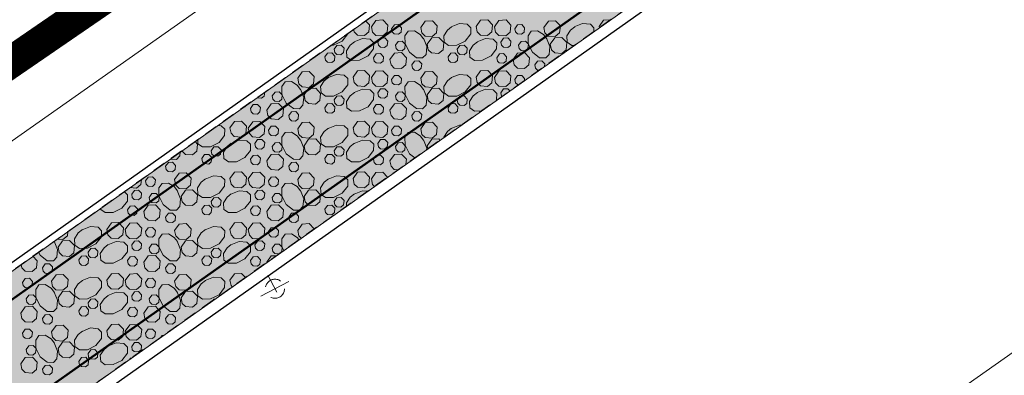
# Model space of a CAD drawing. Header units: metres. Extents: x 148425 to 149111, y 486065 to 486671.
# Tile 55 of 81: x 148724 to 148771, y 486463 to 486480. Entities that reach past the tile are written whole.
import ezdxf

# ---------------------------------------------------------------- set-up
doc = ezdxf.new("R2010")
doc.units = ezdxf.units.M
doc.header["$MEASUREMENT"] = 0
doc.linetypes.add('1-3 (0.10)', pattern=[4, 1, -3])
doc.linetypes.add('DGN Style 2', pattern=[1, 0.6, -0.4])
for name, color, linetype, lineweight in [('BWR-nieuw-belijning-1-3 streep dik 100', 51, '1-3 (0.10)', 0), ('BWR-verw-drain ø 80', 60, 'drainagew', 30), ('BWR-verw-situatie', 214, 'DGN Style 2', 13), ('TOP-L-topo objecten vlak', 7, 'Continuous', 0), ('WVB-alg-onderhoek', 7, 'Continuous', 30), ('WVB-alg-werkgrens', 6, 'Continuous', 53), ('WVB-pen-dik 013', 1, 'Continuous', 0), ('WVB-raster-20%', 254, 'Continuous', 30)]:
    doc.layers.add(name, color=color, linetype=linetype, lineweight=lineweight)
doc.styles.add('Style-WORKING', font='WORKING.shx')
doc.linetypes.add('drainagew', pattern='A,2.1,["V",Style-WORKING,S=0.700002,R=0,X=-0.228,Y=-0.367],2.9,-0.32,0.02,-0.32,0.4,-0.32,0.05,-0.32', length=6.75)

# ---------------------------------------------------------------- blocks, each defined once
blk = doc.blocks.new('VMAST')
at = {"layer": 'BWR-verw-situatie'}
for p, q in [((0, 0), (0, 0.497)), ((-0.484, 0), (0.466, 0.001)), ((0, 0), (0, -0.503))]:
    blk.add_line(p, q, dxfattribs=at)
blk.add_circle((0, 0), 0.3, dxfattribs=at)

msp = doc.modelspace()

# ---------------------------------------------------------------- hatches: boundary and pattern name
at = {"layer": 'WVB-raster-20%', "linetype": 'Continuous', "lineweight": 0, "extrusion": (0, 0, -1)}
msp.add_hatch(color=256, dxfattribs=at).paths.add_polyline_path([(-148723.258, 486459.625), (-148646.865, 486405.505), (-148624.391, 486389.62), (-148595.939, 486369.446), (-148586.714, 486362.906), (-148578.585, 486357.139), (-148574.733, 486362.601), (-148582.888, 486368.373), (-148585.308, 486370.084), (-148594.025, 486376.245), (-148619.855, 486394.503), (-148643.007, 486410.889), (-148714.113, 486461.228), (-148776.146, 486505.143), (-148779.979, 486499.688)], flags=0)

# ---------------------------------------------------------------- linework, layer by layer
at = {"layer": 'BWR-nieuw-belijning-1-3 streep dik 100', "color": 7, "const_width": 0.1, "flags": 128}
for points in [[(148785.01, 486510.066), (148583.53, 486367.456)], [(148779.339, 486500.595), (148722.617, 486460.531), (148646.224, 486406.411), (148623.75, 486390.526), (148595.297, 486370.351)]]:
    msp.add_lwpolyline(points, dxfattribs=at)
at = {"layer": 'BWR-verw-drain ø 80', "ltscale": 2.5, "flags": 128}
msp.add_lwpolyline([(148881.706, 486571.055), (148858.77, 486554.809), (148806.123, 486517.537), (148596.266, 486369.117)], dxfattribs=at)
at = {"layer": 'BWR-verw-drain ø 80', "linetype": 'drainagew', "ltscale": 2.5, "flags": 128}
msp.add_lwpolyline([(148591.935, 486375.24), (148606.478, 486385.525), (148659.79, 486423.23), (148687.475, 486442.81), (148740.134, 486480.053), (148771.197, 486502.022), (148807.002, 486527.345), (148824.546, 486539.759), (148843.43, 486553.135)], dxfattribs=at)
at = {"layer": 'BWR-verw-situatie', "flags": 128}
for points in [[(148776.146, 486505.143), (148714.113, 486461.228), (148663.164, 486425.159)], [(148595.939, 486369.446), (148624.391, 486389.62), (148646.865, 486405.505), (148723.258, 486459.625), (148779.979, 486499.688)]]:
    msp.add_lwpolyline(points, dxfattribs=at)
at = {"layer": 'TOP-L-topo objecten vlak', "color": 7, "linetype": 'Continuous', "lineweight": 0, "flags": 128}
for points in [[(148895.303, 486551.797), (148691.715, 486408.452), (148606.833, 486347.079), (148572.297, 486322.53), (148559.398, 486312.752), (148556.486, 486314.416), (148554.142, 486315.531)], [(148561.572, 486359.011), (148606.959, 486391.275), (148607.131, 486391.41), (148607.29, 486391.56), (148607.434, 486391.725), (148607.561, 486391.903), (148607.671, 486392.092), (148607.763, 486392.29), (148608.4, 486393.852), (148611.373, 486401.149), (148636.681, 486419.076), (148642.66, 486423.588), (148663.562, 486431.459), (148707.941, 486463.068), (148772.716, 486508.666), (148817.273, 486540.292)]]:
    msp.add_lwpolyline(points, dxfattribs=at)
at = {"layer": 'WVB-alg-onderhoek', "lineweight": 40, "ltscale": 500}
msp.add_3dface([(148601.941, 486074.385), (149104.348, 486429.086), (148938.821, 486663.542), (148436.414, 486308.842)], dxfattribs=at)
at = {"layer": 'WVB-alg-werkgrens', "linetype": 'Continuous', "ltscale": 2.5, "const_width": 1.5, "flags": 128}
msp.add_lwpolyline([(148933.417, 486497.811), (148874.414, 486581.384), (148538.89, 486351.023), (148526.845, 486327.911), (148530.985, 486325.229), (148531.106, 486326.817), (148532.707, 486327.686), (148532.626, 486326.155), (148530.985, 486325.229), (148539.247, 486319.878), (148535.438, 486309.432), (148532.522, 486299.181), (148531.73, 486286.904), (148532.07, 486275.415), (148533.054, 486268.785), (148534.125, 486264.381), (148536.125, 486258.311), (148550.85, 486226.663)], close=True, dxfattribs=at)
at = {"layer": 'WVB-pen-dik 013'}
for p, q in [((148751.769, 486479.763), (148751.759, 486479.815)), ((148743.679, 486474.048), (148743.651, 486474.19)), ((148726.058, 486469.685), (148726.074, 486469.665)), ((148736.091, 486468.689), (148736.091, 486468.69))]:
    msp.add_line(p, q, dxfattribs=at)
at = {"layer": 'WVB-pen-dik 013', "flags": 128}
for points in [[(148740.748, 486480.084), (148740.931, 486479.89), (148740.899, 486479.553), (148740.691, 486479.38), (148740.359, 486479.405), (148740.204, 486479.558), (148740.18, 486479.681)], [(148741.016, 486479.803), (148741.229, 486480.1), (148741.564, 486480.12), (148741.796, 486479.878), (148741.761, 486479.54), (148741.554, 486479.368), (148741.224, 486479.39), (148741.069, 486479.543), (148741.016, 486479.803)], [(148741.974, 486479.708), (148742.101, 486479.888), (148742.301, 486479.9), (148742.441, 486479.755), (148742.419, 486479.55), (148742.296, 486479.445), (148742.096, 486479.463), (148742.004, 486479.553), (148741.974, 486479.708)], [(148743.346, 486479.768), (148743.559, 486480.065), (148743.894, 486480.085), (148744.126, 486479.843), (148744.091, 486479.505), (148743.884, 486479.333), (148743.554, 486479.355), (148743.399, 486479.508), (148743.346, 486479.768)], [(148744.784, 486479.79), (148745.176, 486479.948), (148745.539, 486479.915), (148745.709, 486479.75), (148745.704, 486479.458), (148745.441, 486479.125), (148745.039, 486478.925), (148744.661, 486478.918), (148744.446, 486479.07), (148744.429, 486479.373), (148744.601, 486479.643), (148744.801, 486479.8)], [(148745.956, 486479.815), (148746.166, 486480.115), (148746.504, 486480.133), (148746.734, 486479.89), (148746.701, 486479.553), (148746.494, 486479.38), (148746.161, 486479.405), (148746.006, 486479.558), (148745.956, 486479.815)], [(148746.819, 486479.803), (148747.031, 486480.1), (148747.366, 486480.12), (148747.599, 486479.878), (148747.564, 486479.54), (148747.356, 486479.368), (148747.026, 486479.39), (148746.871, 486479.543), (148746.819, 486479.803)], [(148747.776, 486479.708), (148747.904, 486479.888), (148748.104, 486479.9), (148748.244, 486479.755), (148748.221, 486479.55), (148748.099, 486479.445), (148747.899, 486479.463), (148747.806, 486479.553), (148747.776, 486479.708)], [(148749.149, 486479.768), (148749.361, 486480.065), (148749.696, 486480.085), (148749.929, 486479.843), (148749.894, 486479.505), (148749.686, 486479.333), (148749.356, 486479.355), (148749.201, 486479.508), (148749.149, 486479.768)], [(148750.576, 486478.92), (148750.464, 486478.918), (148750.249, 486479.07), (148750.231, 486479.373), (148750.404, 486479.643), (148750.604, 486479.8)], [(148750.586, 486479.79), (148750.979, 486479.948), (148751.341, 486479.915), (148751.511, 486479.75), (148751.508, 486479.579)], [(148751.759, 486479.815), (148751.969, 486480.115), (148752.292, 486480.132)], [(148739.902, 486479.485), (148739.901, 486479.458), (148739.639, 486479.125), (148739.236, 486478.925), (148739.108, 486478.923)], [(148743.471, 486479.253), (148743.629, 486478.86), (148743.594, 486478.498), (148743.434, 486478.328), (148743.141, 486478.333), (148742.809, 486478.595), (148742.606, 486478.998), (148742.601, 486479.375), (148742.754, 486479.59), (148743.054, 486479.608), (148743.324, 486479.435), (148743.481, 486479.235)], [(148743.651, 486478.975), (148743.861, 486479.275), (148744.196, 486479.293), (148744.429, 486479.05), (148744.396, 486478.713), (148744.189, 486478.54), (148743.856, 486478.565), (148743.701, 486478.718), (148743.651, 486478.975)], [(148749.274, 486479.253), (148749.431, 486478.86), (148749.396, 486478.498), (148749.236, 486478.328), (148748.944, 486478.333), (148748.611, 486478.595), (148748.409, 486478.998), (148748.404, 486479.375), (148748.556, 486479.59), (148748.856, 486479.608), (148749.126, 486479.435), (148749.284, 486479.235)], [(148749.454, 486478.975), (148749.664, 486479.275), (148749.999, 486479.293), (148750.231, 486479.05), (148750.199, 486478.713), (148749.991, 486478.54), (148749.659, 486478.565), (148749.504, 486478.718), (148749.454, 486478.975)], [(148739.264, 486478.738), (148739.391, 486478.915), (148739.591, 486478.928), (148739.731, 486478.783), (148739.709, 486478.578), (148739.584, 486478.475), (148739.386, 486478.49), (148739.294, 486478.58), (148739.264, 486478.738)], [(148740.199, 486479.085), (148740.594, 486479.243), (148740.954, 486479.21), (148741.126, 486479.045), (148741.119, 486478.755), (148740.859, 486478.42), (148740.456, 486478.22), (148740.076, 486478.215), (148739.861, 486478.365), (148739.844, 486478.67), (148740.019, 486478.938), (148740.216, 486479.095)], [(148741.324, 486479.078), (148741.449, 486479.26), (148741.651, 486479.27), (148741.791, 486479.125), (148741.769, 486478.92), (148741.644, 486478.818), (148741.446, 486478.833), (148741.351, 486478.923), (148741.324, 486479.078)], [(148742.149, 486478.93), (148742.276, 486479.11), (148742.476, 486479.12), (148742.616, 486478.975), (148742.596, 486478.773), (148742.471, 486478.668), (148742.274, 486478.683), (148742.179, 486478.773), (148742.149, 486478.93)], [(148745.066, 486478.738), (148745.194, 486478.915), (148745.394, 486478.928), (148745.534, 486478.783), (148745.511, 486478.578), (148745.386, 486478.475), (148745.189, 486478.49), (148745.096, 486478.58), (148745.066, 486478.738)], [(148746.001, 486479.085), (148746.396, 486479.243), (148746.756, 486479.21), (148746.929, 486479.045), (148746.921, 486478.755), (148746.661, 486478.42), (148746.259, 486478.22), (148745.879, 486478.215), (148745.664, 486478.365), (148745.646, 486478.67), (148745.821, 486478.938), (148746.019, 486479.095)], [(148747.126, 486479.078), (148747.251, 486479.26), (148747.454, 486479.27), (148747.594, 486479.125), (148747.571, 486478.92), (148747.446, 486478.818), (148747.249, 486478.833), (148747.154, 486478.923), (148747.126, 486479.078)], [(148747.951, 486478.93), (148748.079, 486479.11), (148748.279, 486479.12), (148748.419, 486478.975), (148748.399, 486478.773), (148748.274, 486478.668), (148748.076, 486478.683), (148747.981, 486478.773), (148747.951, 486478.93)], [(148738.829, 486478.373), (148738.956, 486478.553), (148739.156, 486478.565), (148739.294, 486478.418), (148739.274, 486478.215), (148739.151, 486478.11), (148738.951, 486478.128), (148738.859, 486478.218), (148738.829, 486478.373)], [(148741.124, 486478.338), (148741.251, 486478.518), (148741.451, 486478.53), (148741.591, 486478.385), (148741.569, 486478.18), (148741.446, 486478.075), (148741.246, 486478.093), (148741.154, 486478.183), (148741.124, 486478.338)], [(148741.894, 486478.26), (148742.104, 486478.56), (148742.441, 486478.578), (148742.671, 486478.335), (148742.639, 486477.998), (148742.431, 486477.825), (148742.099, 486477.85), (148741.944, 486478.003), (148741.894, 486478.26)], [(148744.631, 486478.373), (148744.759, 486478.553), (148744.959, 486478.565), (148745.096, 486478.418), (148745.076, 486478.215), (148744.954, 486478.11), (148744.754, 486478.128), (148744.661, 486478.218), (148744.631, 486478.373)], [(148746.926, 486478.338), (148747.054, 486478.518), (148747.254, 486478.53), (148747.394, 486478.385), (148747.371, 486478.18), (148747.249, 486478.075), (148747.049, 486478.093), (148746.956, 486478.183), (148746.926, 486478.338)], [(148747.696, 486478.26), (148747.906, 486478.56), (148748.244, 486478.578), (148748.474, 486478.335), (148748.441, 486477.998), (148748.234, 486477.825), (148747.901, 486477.85), (148747.746, 486478.003), (148747.696, 486478.26)], [(148742.924, 486478.003), (148743.051, 486478.183), (148743.251, 486478.193), (148743.391, 486478.048), (148743.371, 486477.845), (148743.246, 486477.74), (148743.049, 486477.755), (148742.954, 486477.845), (148742.924, 486478.003)], [(148748.726, 486478.003), (148748.854, 486478.183), (148749.054, 486478.193), (148749.194, 486478.048), (148749.183, 486477.936)], [(148748.919, 486477.75), (148748.851, 486477.755), (148748.756, 486477.845), (148748.726, 486478.003)], [(148737.477, 486477.768), (148737.444, 486477.74), (148737.438, 486477.741)], [(148737.544, 486477.375), (148737.756, 486477.673), (148738.091, 486477.693), (148738.324, 486477.45), (148738.289, 486477.113), (148738.081, 486476.94), (148737.751, 486476.963), (148737.596, 486477.115), (148737.544, 486477.375)], [(148738.981, 486477.398), (148739.374, 486477.555), (148739.736, 486477.523), (148739.906, 486477.358), (148739.901, 486477.065), (148739.639, 486476.733), (148739.236, 486476.533), (148738.859, 486476.525), (148738.644, 486476.678), (148738.626, 486476.98), (148738.799, 486477.25), (148738.999, 486477.408)], [(148740.154, 486477.423), (148740.364, 486477.723), (148740.701, 486477.74), (148740.931, 486477.498), (148740.899, 486477.16), (148740.691, 486476.988), (148740.359, 486477.013), (148740.204, 486477.165), (148740.154, 486477.423)], [(148741.016, 486477.41), (148741.229, 486477.708), (148741.564, 486477.728), (148741.796, 486477.485), (148741.761, 486477.148), (148741.554, 486476.975), (148741.224, 486476.998), (148741.069, 486477.15), (148741.016, 486477.41)], [(148741.974, 486477.315), (148742.101, 486477.495), (148742.301, 486477.508), (148742.441, 486477.363), (148742.419, 486477.158), (148742.296, 486477.053), (148742.096, 486477.07), (148742.004, 486477.16), (148741.974, 486477.315)], [(148743.346, 486477.375), (148743.559, 486477.673), (148743.894, 486477.693), (148744.126, 486477.45), (148744.091, 486477.113), (148743.884, 486476.94), (148743.554, 486476.963), (148743.399, 486477.115), (148743.346, 486477.375)], [(148744.784, 486477.398), (148745.176, 486477.555), (148745.539, 486477.523), (148745.709, 486477.358), (148745.704, 486477.065), (148745.441, 486476.733), (148745.039, 486476.533), (148744.661, 486476.525), (148744.446, 486476.678), (148744.429, 486476.98), (148744.601, 486477.25), (148744.801, 486477.408)], [(148745.956, 486477.423), (148746.166, 486477.723), (148746.504, 486477.74), (148746.734, 486477.498), (148746.701, 486477.16), (148746.494, 486476.988), (148746.161, 486477.013), (148746.006, 486477.165), (148745.956, 486477.423)], [(148746.819, 486477.41), (148747.031, 486477.708), (148747.366, 486477.728), (148747.599, 486477.485), (148747.564, 486477.148), (148747.356, 486476.975), (148747.026, 486476.998), (148746.871, 486477.15), (148746.819, 486477.41)], [(148747.776, 486477.315), (148747.904, 486477.495), (148748.104, 486477.508), (148748.244, 486477.363), (148748.233, 486477.265)], [(148736.616, 486477.159), (148736.616, 486477.158), (148736.494, 486477.053), (148736.469, 486477.055)], [(148737.669, 486476.86), (148737.826, 486476.468), (148737.791, 486476.105), (148737.631, 486475.935), (148737.339, 486475.94), (148737.006, 486476.203), (148736.804, 486476.605), (148736.799, 486476.983), (148736.951, 486477.198), (148737.251, 486477.215), (148737.521, 486477.043), (148737.679, 486476.843)], [(148743.471, 486476.86), (148743.629, 486476.468), (148743.594, 486476.105), (148743.434, 486475.935), (148743.141, 486475.94), (148742.809, 486476.203), (148742.606, 486476.605), (148742.601, 486476.983), (148742.754, 486477.198), (148743.054, 486477.215), (148743.324, 486477.043), (148743.481, 486476.843)], [(148747.95, 486477.066), (148747.899, 486477.07), (148747.806, 486477.16), (148747.776, 486477.315)], [(148735.987, 486476.713), (148735.966, 486476.528), (148735.841, 486476.425), (148735.644, 486476.44), (148735.626, 486476.457)], [(148736.346, 486476.538), (148736.474, 486476.718), (148736.674, 486476.728), (148736.814, 486476.583), (148736.794, 486476.38), (148736.669, 486476.275), (148736.471, 486476.29), (148736.376, 486476.38), (148736.346, 486476.538)], [(148737.849, 486476.583), (148738.059, 486476.883), (148738.394, 486476.9), (148738.626, 486476.658), (148738.594, 486476.32), (148738.386, 486476.148), (148738.054, 486476.173), (148737.899, 486476.325), (148737.849, 486476.583)], [(148739.264, 486476.345), (148739.391, 486476.523), (148739.591, 486476.535), (148739.731, 486476.39), (148739.709, 486476.185), (148739.584, 486476.083), (148739.386, 486476.098), (148739.294, 486476.188), (148739.264, 486476.345)], [(148740.199, 486476.693), (148740.594, 486476.85), (148740.954, 486476.818), (148741.126, 486476.653), (148741.119, 486476.363), (148740.859, 486476.028), (148740.456, 486475.828), (148740.076, 486475.823), (148739.861, 486475.973), (148739.844, 486476.278), (148740.019, 486476.545), (148740.216, 486476.703)], [(148741.324, 486476.685), (148741.449, 486476.868), (148741.651, 486476.878), (148741.791, 486476.733), (148741.769, 486476.528), (148741.644, 486476.425), (148741.446, 486476.44), (148741.351, 486476.53), (148741.324, 486476.685)], [(148742.149, 486476.538), (148742.276, 486476.718), (148742.476, 486476.728), (148742.616, 486476.583), (148742.596, 486476.38), (148742.471, 486476.275), (148742.274, 486476.29), (148742.179, 486476.38), (148742.149, 486476.538)], [(148743.651, 486476.583), (148743.861, 486476.883), (148744.196, 486476.9), (148744.429, 486476.658), (148744.396, 486476.32), (148744.189, 486476.148), (148743.856, 486476.173), (148743.701, 486476.325), (148743.651, 486476.583)], [(148745.066, 486476.345), (148745.194, 486476.523), (148745.394, 486476.535), (148745.534, 486476.39), (148745.511, 486476.185), (148745.386, 486476.083), (148745.189, 486476.098), (148745.096, 486476.188), (148745.066, 486476.345)], [(148746.196, 486475.827), (148745.879, 486475.823), (148745.664, 486475.973), (148745.646, 486476.278), (148745.821, 486476.545), (148746.019, 486476.703)], [(148746.001, 486476.693), (148746.396, 486476.85), (148746.756, 486476.818), (148746.929, 486476.653), (148746.921, 486476.363), (148746.88, 486476.31)], [(148747.126, 486476.685), (148747.251, 486476.868), (148747.454, 486476.878), (148747.547, 486476.781)], [(148747.17, 486476.515), (148747.154, 486476.53), (148747.126, 486476.685)], [(148735.102, 486476.087), (148735.056, 486476.028), (148734.93, 486475.965)], [(148735.321, 486475.945), (148735.449, 486476.125), (148735.649, 486476.138), (148735.789, 486475.993), (148735.766, 486475.788), (148735.644, 486475.683), (148735.444, 486475.7), (148735.351, 486475.79), (148735.321, 486475.945)], [(148736.091, 486475.868), (148736.301, 486476.168), (148736.639, 486476.185), (148736.869, 486475.943), (148736.836, 486475.605), (148736.629, 486475.433), (148736.296, 486475.458), (148736.141, 486475.61), (148736.091, 486475.868)], [(148738.829, 486475.98), (148738.956, 486476.16), (148739.156, 486476.173), (148739.294, 486476.025), (148739.274, 486475.823), (148739.151, 486475.718), (148738.951, 486475.735), (148738.859, 486475.825), (148738.829, 486475.98)], [(148741.124, 486475.945), (148741.251, 486476.125), (148741.451, 486476.138), (148741.591, 486475.993), (148741.569, 486475.788), (148741.446, 486475.683), (148741.246, 486475.7), (148741.154, 486475.79), (148741.124, 486475.945)], [(148741.894, 486475.868), (148742.104, 486476.168), (148742.441, 486476.185), (148742.671, 486475.943), (148742.639, 486475.605), (148742.431, 486475.433), (148742.099, 486475.458), (148741.944, 486475.61), (148741.894, 486475.868)], [(148744.631, 486475.98), (148744.759, 486476.16), (148744.959, 486476.173), (148745.096, 486476.025), (148745.076, 486475.823), (148744.954, 486475.718), (148744.754, 486475.735), (148744.661, 486475.825), (148744.631, 486475.98)], [(148737.121, 486475.61), (148737.249, 486475.79), (148737.449, 486475.8), (148737.589, 486475.655), (148737.569, 486475.453), (148737.444, 486475.348), (148737.246, 486475.363), (148737.151, 486475.453), (148737.121, 486475.61)], [(148742.924, 486475.61), (148743.051, 486475.79), (148743.251, 486475.8), (148743.391, 486475.655), (148743.371, 486475.453), (148743.246, 486475.348), (148743.049, 486475.363), (148742.954, 486475.453), (148742.924, 486475.61)], [(148733.771, 486475.145), (148733.934, 486475.13), (148734.104, 486474.965), (148734.099, 486474.673), (148733.836, 486474.34), (148733.434, 486474.14), (148733.056, 486474.133), (148732.841, 486474.285), (148732.83, 486474.478)], [(148734.351, 486475.03), (148734.561, 486475.33), (148734.899, 486475.348), (148735.129, 486475.105), (148735.096, 486474.768), (148734.889, 486474.595), (148734.556, 486474.62), (148734.401, 486474.773), (148734.351, 486475.03)], [(148735.214, 486475.018), (148735.426, 486475.315), (148735.761, 486475.335), (148735.994, 486475.093), (148735.959, 486474.755), (148735.751, 486474.583), (148735.421, 486474.605), (148735.266, 486474.758), (148735.214, 486475.018)], [(148736.171, 486474.923), (148736.299, 486475.103), (148736.499, 486475.115), (148736.639, 486474.97), (148736.616, 486474.765), (148736.494, 486474.66), (148736.294, 486474.678), (148736.201, 486474.768), (148736.171, 486474.923)], [(148737.544, 486474.983), (148737.756, 486475.28), (148738.091, 486475.3), (148738.324, 486475.058), (148738.289, 486474.72), (148738.081, 486474.548), (148737.751, 486474.57), (148737.596, 486474.723), (148737.544, 486474.983)], [(148738.981, 486475.005), (148739.374, 486475.163), (148739.736, 486475.13), (148739.906, 486474.965), (148739.901, 486474.673), (148739.639, 486474.34), (148739.236, 486474.14), (148738.859, 486474.133), (148738.644, 486474.285), (148738.626, 486474.588), (148738.799, 486474.858), (148738.999, 486475.015)], [(148740.154, 486475.03), (148740.364, 486475.33), (148740.701, 486475.348), (148740.931, 486475.105), (148740.899, 486474.768), (148740.691, 486474.595), (148740.359, 486474.62), (148740.204, 486474.773), (148740.154, 486475.03)], [(148741.016, 486475.018), (148741.229, 486475.315), (148741.564, 486475.335), (148741.796, 486475.093), (148741.761, 486474.755), (148741.554, 486474.583), (148741.224, 486474.605), (148741.069, 486474.758), (148741.016, 486475.018)], [(148741.974, 486474.923), (148742.101, 486475.103), (148742.301, 486475.115), (148742.441, 486474.97), (148742.419, 486474.765), (148742.296, 486474.66), (148742.096, 486474.678), (148742.004, 486474.768), (148741.974, 486474.923)], [(148743.346, 486474.983), (148743.559, 486475.28), (148743.894, 486475.3), (148744.126, 486475.058), (148744.091, 486474.72), (148743.884, 486474.548), (148743.554, 486474.57), (148743.399, 486474.723), (148743.346, 486474.983)], [(148744.784, 486475.005), (148745.176, 486475.163), (148745.247, 486475.156)], [(148737.669, 486474.468), (148737.826, 486474.075), (148737.791, 486473.713), (148737.631, 486473.543), (148737.339, 486473.548), (148737.006, 486473.81), (148736.804, 486474.213), (148736.799, 486474.59), (148736.951, 486474.805), (148737.251, 486474.823), (148737.521, 486474.65), (148737.679, 486474.45)], [(148743.06, 486473.612), (148742.809, 486473.81), (148742.606, 486474.213), (148742.601, 486474.59), (148742.754, 486474.805), (148743.054, 486474.823), (148743.324, 486474.65), (148743.481, 486474.45)], [(148744.429, 486474.579), (148744.429, 486474.588), (148744.601, 486474.858), (148744.801, 486475.015)], [(148732.704, 486474.39), (148732.824, 486474.265), (148732.791, 486473.928), (148732.584, 486473.755), (148732.251, 486473.78), (148732.096, 486473.933), (148732.092, 486473.956)], [(148734.396, 486474.3), (148734.791, 486474.458), (148735.151, 486474.425), (148735.324, 486474.26), (148735.316, 486473.97), (148735.056, 486473.635), (148734.654, 486473.435), (148734.274, 486473.43), (148734.059, 486473.58), (148734.041, 486473.885), (148734.216, 486474.153), (148734.414, 486474.31)], [(148735.521, 486474.293), (148735.646, 486474.475), (148735.849, 486474.485), (148735.989, 486474.34), (148735.966, 486474.135), (148735.841, 486474.033), (148735.644, 486474.048), (148735.549, 486474.138), (148735.521, 486474.293)], [(148736.346, 486474.145), (148736.474, 486474.325), (148736.674, 486474.335), (148736.814, 486474.19), (148736.794, 486473.988), (148736.669, 486473.883), (148736.471, 486473.898), (148736.376, 486473.988), (148736.346, 486474.145)], [(148737.849, 486474.19), (148738.059, 486474.49), (148738.394, 486474.508), (148738.626, 486474.265), (148738.594, 486473.928), (148738.386, 486473.755), (148738.054, 486473.78), (148737.899, 486473.933), (148737.849, 486474.19)], [(148740.199, 486474.3), (148740.594, 486474.458), (148740.954, 486474.425), (148741.126, 486474.26), (148741.119, 486473.97), (148740.859, 486473.635), (148740.456, 486473.435), (148740.076, 486473.43), (148739.861, 486473.58), (148739.844, 486473.885), (148740.019, 486474.153), (148740.216, 486474.31)], [(148741.324, 486474.293), (148741.449, 486474.475), (148741.651, 486474.485), (148741.791, 486474.34), (148741.769, 486474.135), (148741.644, 486474.033), (148741.446, 486474.048), (148741.351, 486474.138), (148741.324, 486474.293)], [(148742.149, 486474.145), (148742.276, 486474.325), (148742.476, 486474.335), (148742.616, 486474.19), (148742.596, 486473.988), (148742.471, 486473.883), (148742.274, 486473.898), (148742.179, 486473.988), (148742.149, 486474.145)], [(148743.471, 486474.468), (148743.629, 486474.075), (148743.622, 486474.009)], [(148743.651, 486474.19), (148743.861, 486474.49), (148744.196, 486474.508), (148744.25, 486474.452)], [(148732.006, 486473.895), (148731.989, 486473.713), (148731.829, 486473.543), (148731.536, 486473.548), (148731.526, 486473.555)], [(148733.026, 486473.588), (148733.154, 486473.768), (148733.354, 486473.78), (148733.491, 486473.633), (148733.471, 486473.43), (148733.349, 486473.325), (148733.149, 486473.343), (148733.056, 486473.433), (148733.026, 486473.588)], [(148733.461, 486473.953), (148733.589, 486474.13), (148733.789, 486474.143), (148733.929, 486473.998), (148733.906, 486473.793), (148733.781, 486473.69), (148733.584, 486473.705), (148733.491, 486473.795), (148733.461, 486473.953)], [(148735.321, 486473.553), (148735.449, 486473.733), (148735.649, 486473.745), (148735.789, 486473.6), (148735.766, 486473.395), (148735.644, 486473.29), (148735.444, 486473.308), (148735.351, 486473.398), (148735.321, 486473.553)], [(148736.091, 486473.475), (148736.301, 486473.775), (148736.639, 486473.793), (148736.869, 486473.55), (148736.836, 486473.213), (148736.629, 486473.04), (148736.296, 486473.065), (148736.141, 486473.218), (148736.091, 486473.475)], [(148738.829, 486473.588), (148738.956, 486473.768), (148739.156, 486473.78), (148739.294, 486473.633), (148739.274, 486473.43), (148739.151, 486473.325), (148738.951, 486473.343), (148738.859, 486473.433), (148738.829, 486473.588)], [(148739.264, 486473.953), (148739.391, 486474.13), (148739.591, 486474.143), (148739.731, 486473.998), (148739.709, 486473.793), (148739.584, 486473.69), (148739.386, 486473.705), (148739.294, 486473.795), (148739.264, 486473.953)], [(148741.124, 486473.553), (148741.251, 486473.733), (148741.451, 486473.745), (148741.591, 486473.6), (148741.569, 486473.395), (148741.446, 486473.29), (148741.246, 486473.308), (148741.154, 486473.398), (148741.124, 486473.553)], [(148741.894, 486473.475), (148742.104, 486473.775), (148742.441, 486473.793), (148742.671, 486473.55), (148742.649, 486473.321)], [(148731.319, 486473.218), (148731.446, 486473.398), (148731.646, 486473.408), (148731.786, 486473.263), (148731.766, 486473.06), (148731.641, 486472.955), (148731.444, 486472.97), (148731.349, 486473.06), (148731.319, 486473.218)], [(148737.121, 486473.218), (148737.249, 486473.398), (148737.449, 486473.408), (148737.589, 486473.263), (148737.569, 486473.06), (148737.444, 486472.955), (148737.246, 486472.97), (148737.151, 486473.06), (148737.121, 486473.218)], [(148742.268, 486473.052), (148742.099, 486473.065), (148741.944, 486473.218), (148741.894, 486473.475)], [(148730.985, 486473.172), (148730.826, 486473.04), (148730.801, 486473.042)], [(148731.741, 486472.59), (148731.954, 486472.888), (148732.289, 486472.908), (148732.521, 486472.665), (148732.486, 486472.328), (148732.279, 486472.155), (148731.949, 486472.178), (148731.794, 486472.33), (148731.741, 486472.59)], [(148734.351, 486472.638), (148734.561, 486472.938), (148734.899, 486472.955), (148735.129, 486472.713), (148735.096, 486472.375), (148734.889, 486472.203), (148734.556, 486472.228), (148734.401, 486472.38), (148734.351, 486472.638)], [(148735.214, 486472.625), (148735.426, 486472.923), (148735.761, 486472.943), (148735.994, 486472.7), (148735.959, 486472.363), (148735.751, 486472.19), (148735.421, 486472.213), (148735.266, 486472.365), (148735.214, 486472.625)], [(148737.544, 486472.59), (148737.756, 486472.888), (148738.091, 486472.908), (148738.324, 486472.665), (148738.289, 486472.328), (148738.081, 486472.155), (148737.751, 486472.178), (148737.596, 486472.33), (148737.544, 486472.59)], [(148740.154, 486472.638), (148740.364, 486472.938), (148740.701, 486472.955), (148740.931, 486472.713), (148740.899, 486472.375), (148740.691, 486472.203), (148740.359, 486472.228), (148740.204, 486472.38), (148740.154, 486472.638)], [(148741.016, 486472.625), (148741.229, 486472.923), (148741.564, 486472.943), (148741.785, 486472.711)], [(148730.181, 486472.603), (148730.156, 486472.363), (148729.949, 486472.19), (148729.629, 486472.212)], [(148730.369, 486472.53), (148730.496, 486472.71), (148730.696, 486472.723), (148730.836, 486472.578), (148730.814, 486472.373), (148730.691, 486472.268), (148730.491, 486472.285), (148730.399, 486472.375), (148730.369, 486472.53)], [(148731.866, 486472.075), (148732.024, 486471.683), (148731.989, 486471.32), (148731.829, 486471.15), (148731.536, 486471.155), (148731.204, 486471.418), (148731.001, 486471.82), (148730.996, 486472.198), (148731.149, 486472.413), (148731.449, 486472.43), (148731.719, 486472.258), (148731.876, 486472.058)], [(148733.179, 486472.613), (148733.571, 486472.77), (148733.934, 486472.738), (148734.104, 486472.573), (148734.099, 486472.28), (148733.836, 486471.948), (148733.434, 486471.748), (148733.056, 486471.74), (148732.841, 486471.893), (148732.824, 486472.195), (148732.996, 486472.465), (148733.196, 486472.623)], [(148736.171, 486472.53), (148736.299, 486472.71), (148736.499, 486472.723), (148736.639, 486472.578), (148736.616, 486472.373), (148736.494, 486472.268), (148736.294, 486472.285), (148736.201, 486472.375), (148736.171, 486472.53)], [(148737.669, 486472.075), (148737.826, 486471.683), (148737.791, 486471.32), (148737.631, 486471.15), (148737.339, 486471.155), (148737.006, 486471.418), (148736.804, 486471.82), (148736.799, 486472.198), (148736.951, 486472.413), (148737.251, 486472.43), (148737.521, 486472.258), (148737.679, 486472.058)], [(148738.981, 486472.613), (148739.374, 486472.77), (148739.736, 486472.738), (148739.906, 486472.573), (148739.901, 486472.28), (148739.639, 486471.948), (148739.236, 486471.748), (148738.859, 486471.74), (148738.644, 486471.893), (148738.626, 486472.195), (148738.799, 486472.465), (148738.999, 486472.623)], [(148741.163, 486472.272), (148741.069, 486472.365), (148741.016, 486472.625)], [(148729.36, 486472.022), (148729.521, 486471.868), (148729.514, 486471.578), (148729.254, 486471.243), (148728.851, 486471.043), (148728.471, 486471.038), (148728.256, 486471.188), (148728.253, 486471.238)], [(148729.719, 486471.9), (148729.844, 486472.083), (148730.046, 486472.093), (148730.186, 486471.948), (148730.164, 486471.743), (148730.039, 486471.64), (148729.841, 486471.655), (148729.746, 486471.745), (148729.719, 486471.9)], [(148730.544, 486471.753), (148730.671, 486471.933), (148730.871, 486471.943), (148731.011, 486471.798), (148730.991, 486471.595), (148730.866, 486471.49), (148730.669, 486471.505), (148730.574, 486471.595), (148730.544, 486471.753)], [(148732.046, 486471.798), (148732.256, 486472.098), (148732.591, 486472.115), (148732.824, 486471.873), (148732.791, 486471.535), (148732.584, 486471.363), (148732.251, 486471.388), (148732.096, 486471.54), (148732.046, 486471.798)], [(148734.396, 486471.908), (148734.791, 486472.065), (148735.151, 486472.033), (148735.324, 486471.868), (148735.316, 486471.578), (148735.056, 486471.243), (148734.654, 486471.043), (148734.274, 486471.038), (148734.059, 486471.188), (148734.041, 486471.493), (148734.216, 486471.76), (148734.414, 486471.918)], [(148735.521, 486471.9), (148735.646, 486472.083), (148735.849, 486472.093), (148735.989, 486471.948), (148735.966, 486471.743), (148735.841, 486471.64), (148735.644, 486471.655), (148735.549, 486471.745), (148735.521, 486471.9)], [(148736.346, 486471.753), (148736.474, 486471.933), (148736.674, 486471.943), (148736.814, 486471.798), (148736.794, 486471.595), (148736.669, 486471.49), (148736.471, 486471.505), (148736.376, 486471.595), (148736.346, 486471.753)], [(148737.849, 486471.798), (148738.059, 486472.098), (148738.394, 486472.115), (148738.626, 486471.873), (148738.594, 486471.535), (148738.386, 486471.363), (148738.054, 486471.388), (148737.899, 486471.54), (148737.849, 486471.798)], [(148739.852, 486471.346), (148739.844, 486471.493), (148740.019, 486471.76), (148740.216, 486471.918)], [(148740.199, 486471.908), (148740.594, 486472.065), (148740.839, 486472.043)], [(148730.289, 486471.083), (148730.499, 486471.383), (148730.836, 486471.4), (148731.066, 486471.158), (148731.034, 486470.82), (148730.826, 486470.648), (148730.494, 486470.673), (148730.339, 486470.825), (148730.289, 486471.083)], [(148733.026, 486471.195), (148733.154, 486471.375), (148733.354, 486471.388), (148733.491, 486471.24), (148733.471, 486471.038), (148733.349, 486470.933), (148733.149, 486470.95), (148733.056, 486471.04), (148733.026, 486471.195)], [(148733.461, 486471.56), (148733.589, 486471.738), (148733.789, 486471.75), (148733.929, 486471.605), (148733.906, 486471.4), (148733.781, 486471.298), (148733.584, 486471.313), (148733.491, 486471.403), (148733.461, 486471.56)], [(148736.091, 486471.083), (148736.301, 486471.383), (148736.639, 486471.4), (148736.869, 486471.158), (148736.836, 486470.82), (148736.629, 486470.648), (148736.296, 486470.673), (148736.141, 486470.825), (148736.091, 486471.083)], [(148738.829, 486471.195), (148738.956, 486471.375), (148739.156, 486471.388), (148739.294, 486471.24), (148739.274, 486471.038), (148739.151, 486470.933), (148738.951, 486470.95), (148738.859, 486471.04), (148738.829, 486471.195)], [(148739.264, 486471.56), (148739.391, 486471.738), (148739.591, 486471.75), (148739.731, 486471.605), (148739.709, 486471.4), (148739.584, 486471.298), (148739.386, 486471.313), (148739.294, 486471.403), (148739.264, 486471.56)], [(148729.519, 486471.16), (148729.646, 486471.34), (148729.846, 486471.353), (148729.986, 486471.208), (148729.964, 486471.003), (148729.841, 486470.898), (148729.641, 486470.915), (148729.549, 486471.005), (148729.519, 486471.16)], [(148731.319, 486470.825), (148731.446, 486471.005), (148731.646, 486471.015), (148731.786, 486470.87), (148731.766, 486470.668), (148731.641, 486470.563), (148731.444, 486470.578), (148731.349, 486470.668), (148731.319, 486470.825)], [(148735.321, 486471.16), (148735.449, 486471.34), (148735.649, 486471.353), (148735.789, 486471.208), (148735.766, 486471.003), (148735.644, 486470.898), (148735.444, 486470.915), (148735.351, 486471.005), (148735.321, 486471.16)], [(148737.121, 486470.825), (148737.249, 486471.005), (148737.449, 486471.015), (148737.589, 486470.87), (148737.569, 486470.668), (148737.444, 486470.563), (148737.246, 486470.578), (148737.151, 486470.668), (148737.121, 486470.825)], [(148728.549, 486470.245), (148728.759, 486470.545), (148729.096, 486470.563), (148729.326, 486470.32), (148729.294, 486469.983), (148729.086, 486469.81), (148728.754, 486469.835), (148728.599, 486469.988), (148728.549, 486470.245)], [(148729.411, 486470.233), (148729.624, 486470.53), (148729.959, 486470.55), (148730.191, 486470.308), (148730.156, 486469.97), (148729.949, 486469.798), (148729.619, 486469.82), (148729.464, 486469.973), (148729.411, 486470.233)], [(148731.741, 486470.198), (148731.954, 486470.495), (148732.289, 486470.515), (148732.521, 486470.273), (148732.486, 486469.935), (148732.279, 486469.763), (148731.949, 486469.785), (148731.794, 486469.938), (148731.741, 486470.198)], [(148734.351, 486470.245), (148734.561, 486470.545), (148734.899, 486470.563), (148735.129, 486470.32), (148735.096, 486469.983), (148734.889, 486469.81), (148734.556, 486469.835), (148734.401, 486469.988), (148734.351, 486470.245)], [(148735.214, 486470.233), (148735.426, 486470.53), (148735.761, 486470.55), (148735.994, 486470.308), (148735.959, 486469.97), (148735.751, 486469.798), (148735.421, 486469.82), (148735.266, 486469.973), (148735.214, 486470.233)], [(148737.544, 486470.198), (148737.756, 486470.495), (148738.091, 486470.515), (148738.324, 486470.273), (148738.323, 486470.266)], [(148726.705, 486470.143), (148726.684, 486469.935), (148726.476, 486469.763), (148726.196, 486469.782)], [(148727.376, 486470.22), (148727.769, 486470.378), (148728.131, 486470.345), (148728.301, 486470.18), (148728.296, 486469.888), (148728.034, 486469.555), (148727.631, 486469.355), (148727.254, 486469.348), (148727.039, 486469.5), (148727.021, 486469.803), (148727.194, 486470.073), (148727.394, 486470.23)], [(148730.369, 486470.138), (148730.496, 486470.318), (148730.696, 486470.33), (148730.836, 486470.185), (148730.814, 486469.98), (148730.691, 486469.875), (148730.491, 486469.893), (148730.399, 486469.983), (148730.369, 486470.138)], [(148731.866, 486469.683), (148732.024, 486469.29), (148731.989, 486468.928), (148731.829, 486468.758), (148731.536, 486468.763), (148731.204, 486469.025), (148731.001, 486469.428), (148730.996, 486469.805), (148731.149, 486470.02), (148731.449, 486470.038), (148731.719, 486469.865), (148731.876, 486469.665)], [(148733.179, 486470.22), (148733.571, 486470.378), (148733.934, 486470.345), (148734.104, 486470.18), (148734.099, 486469.888), (148733.836, 486469.555), (148733.434, 486469.355), (148733.056, 486469.348), (148732.841, 486469.5), (148732.824, 486469.803), (148732.996, 486470.073), (148733.196, 486470.23)], [(148736.171, 486470.138), (148736.299, 486470.318), (148736.499, 486470.33), (148736.639, 486470.185), (148736.616, 486469.98), (148736.494, 486469.875), (148736.294, 486469.893), (148736.201, 486469.983), (148736.171, 486470.138)], [(148736.891, 486469.254), (148736.804, 486469.428), (148736.799, 486469.805), (148736.951, 486470.02), (148737.251, 486470.038), (148737.521, 486469.865), (148737.605, 486469.759)], [(148737.706, 486469.83), (148737.596, 486469.938), (148737.544, 486470.198)], [(148726.064, 486469.683), (148726.221, 486469.29), (148726.186, 486468.928), (148726.026, 486468.758), (148725.734, 486468.763), (148725.401, 486469.025), (148725.329, 486469.168)], [(148726.244, 486469.405), (148726.454, 486469.705), (148726.789, 486469.723), (148727.021, 486469.48), (148726.989, 486469.143), (148726.781, 486468.97), (148726.449, 486468.995), (148726.294, 486469.148), (148726.244, 486469.405)], [(148728.594, 486469.515), (148728.989, 486469.673), (148729.349, 486469.64), (148729.521, 486469.475), (148729.514, 486469.185), (148729.254, 486468.85), (148728.851, 486468.65), (148728.471, 486468.645), (148728.256, 486468.795), (148728.239, 486469.1), (148728.414, 486469.368), (148728.611, 486469.525)], [(148729.719, 486469.508), (148729.844, 486469.69), (148730.046, 486469.7), (148730.186, 486469.555), (148730.164, 486469.35), (148730.039, 486469.248), (148729.841, 486469.263), (148729.746, 486469.353), (148729.719, 486469.508)], [(148730.544, 486469.36), (148730.671, 486469.54), (148730.871, 486469.55), (148731.011, 486469.405), (148730.991, 486469.203), (148730.866, 486469.098), (148730.669, 486469.113), (148730.574, 486469.203), (148730.544, 486469.36)], [(148732.046, 486469.405), (148732.256, 486469.705), (148732.591, 486469.723), (148732.824, 486469.48), (148732.791, 486469.143), (148732.584, 486468.97), (148732.251, 486468.995), (148732.096, 486469.148), (148732.046, 486469.405)], [(148734.396, 486469.515), (148734.791, 486469.673), (148735.151, 486469.64), (148735.324, 486469.475), (148735.316, 486469.185), (148735.056, 486468.85), (148734.654, 486468.65), (148734.274, 486468.645), (148734.059, 486468.795), (148734.041, 486469.1), (148734.216, 486469.368), (148734.414, 486469.525)], [(148735.521, 486469.508), (148735.646, 486469.69), (148735.849, 486469.7), (148735.989, 486469.555), (148735.966, 486469.35), (148735.841, 486469.248), (148735.644, 486469.263), (148735.549, 486469.353), (148735.521, 486469.508)], [(148736.346, 486469.36), (148736.474, 486469.54), (148736.674, 486469.55), (148736.814, 486469.405), (148736.794, 486469.203), (148736.669, 486469.098), (148736.471, 486469.113), (148736.376, 486469.203), (148736.346, 486469.36)], [(148727.659, 486469.168), (148727.786, 486469.345), (148727.986, 486469.358), (148728.126, 486469.213), (148728.104, 486469.008), (148727.979, 486468.905), (148727.781, 486468.92), (148727.689, 486469.01), (148727.659, 486469.168)], [(148733.461, 486469.168), (148733.589, 486469.345), (148733.789, 486469.358), (148733.929, 486469.213), (148733.906, 486469.008), (148733.781, 486468.905), (148733.584, 486468.92), (148733.491, 486469.01), (148733.461, 486469.168)], [(148725.061, 486468.979), (148725.264, 486468.765), (148725.231, 486468.428), (148725.024, 486468.255), (148724.691, 486468.28), (148724.536, 486468.433), (148724.506, 486468.586)], [(148725.516, 486468.433), (148725.644, 486468.613), (148725.844, 486468.623), (148725.984, 486468.478), (148725.964, 486468.275), (148725.839, 486468.17), (148725.641, 486468.185), (148725.546, 486468.275), (148725.516, 486468.433)], [(148727.224, 486468.803), (148727.351, 486468.983), (148727.551, 486468.995), (148727.689, 486468.848), (148727.669, 486468.645), (148727.546, 486468.54), (148727.346, 486468.558), (148727.254, 486468.648), (148727.224, 486468.803)], [(148729.519, 486468.768), (148729.646, 486468.948), (148729.846, 486468.96), (148729.986, 486468.815), (148729.964, 486468.61), (148729.841, 486468.505), (148729.641, 486468.523), (148729.549, 486468.613), (148729.519, 486468.768)], [(148730.289, 486468.69), (148730.499, 486468.99), (148730.836, 486469.008), (148731.066, 486468.765), (148731.034, 486468.428), (148730.826, 486468.255), (148730.494, 486468.28), (148730.339, 486468.433), (148730.289, 486468.69)], [(148731.319, 486468.433), (148731.446, 486468.613), (148731.646, 486468.623), (148731.786, 486468.478), (148731.766, 486468.275), (148731.641, 486468.17), (148731.444, 486468.185), (148731.349, 486468.275), (148731.319, 486468.433)], [(148733.026, 486468.803), (148733.154, 486468.983), (148733.354, 486468.995), (148733.491, 486468.848), (148733.471, 486468.645), (148733.349, 486468.54), (148733.149, 486468.558), (148733.056, 486468.648), (148733.026, 486468.803)], [(148735.321, 486468.768), (148735.449, 486468.948), (148735.649, 486468.96), (148735.789, 486468.815), (148735.766, 486468.61), (148735.644, 486468.505), (148735.444, 486468.523), (148735.351, 486468.613), (148735.321, 486468.768)], [(148736.091, 486468.69), (148736.301, 486468.99), (148736.534, 486469.002)], [(148728.549, 486467.853), (148728.759, 486468.153), (148729.096, 486468.17), (148729.326, 486467.928), (148729.294, 486467.59), (148729.086, 486467.418), (148728.754, 486467.443), (148728.599, 486467.595), (148728.549, 486467.853)], [(148729.411, 486467.84), (148729.624, 486468.138), (148729.959, 486468.158), (148730.191, 486467.915), (148730.156, 486467.578), (148729.949, 486467.405), (148729.619, 486467.428), (148729.464, 486467.58), (148729.411, 486467.84)], [(148734.351, 486467.853), (148734.561, 486468.153), (148734.899, 486468.17), (148735.082, 486467.977)], [(148724.566, 486467.745), (148724.694, 486467.925), (148724.894, 486467.938), (148725.034, 486467.793), (148725.011, 486467.588), (148724.889, 486467.483), (148724.689, 486467.5), (148724.596, 486467.59), (148724.566, 486467.745)], [(148725.939, 486467.805), (148726.151, 486468.103), (148726.486, 486468.123), (148726.719, 486467.88), (148726.684, 486467.543), (148726.476, 486467.37), (148726.146, 486467.393), (148725.991, 486467.545), (148725.939, 486467.805)], [(148727.376, 486467.828), (148727.769, 486467.985), (148728.131, 486467.953), (148728.301, 486467.788), (148728.296, 486467.495), (148728.034, 486467.163), (148727.631, 486466.963), (148727.254, 486466.955), (148727.039, 486467.108), (148727.021, 486467.41), (148727.194, 486467.68), (148727.394, 486467.838)], [(148730.369, 486467.745), (148730.496, 486467.925), (148730.696, 486467.938), (148730.836, 486467.793), (148730.814, 486467.588), (148730.691, 486467.483), (148730.491, 486467.5), (148730.399, 486467.59), (148730.369, 486467.745)], [(148731.741, 486467.805), (148731.954, 486468.103), (148732.289, 486468.123), (148732.521, 486467.88), (148732.486, 486467.543), (148732.279, 486467.37), (148731.949, 486467.393), (148731.794, 486467.545), (148731.741, 486467.805)], [(148733.179, 486467.828), (148733.571, 486467.985), (148733.934, 486467.953), (148734.104, 486467.788), (148734.099, 486467.495), (148733.836, 486467.163), (148733.434, 486466.963), (148733.056, 486466.955), (148732.841, 486467.108), (148732.824, 486467.41), (148732.996, 486467.68), (148733.196, 486467.838)], [(148734.46, 486467.537), (148734.401, 486467.595), (148734.351, 486467.853)], [(148726.064, 486467.29), (148726.221, 486466.898), (148726.186, 486466.535), (148726.026, 486466.365), (148725.734, 486466.37), (148725.401, 486466.633), (148725.199, 486467.035), (148725.194, 486467.413), (148725.346, 486467.628), (148725.646, 486467.645), (148725.916, 486467.473), (148726.074, 486467.273)], [(148726.244, 486467.013), (148726.454, 486467.313), (148726.789, 486467.33), (148727.021, 486467.088), (148726.989, 486466.75), (148726.781, 486466.578), (148726.449, 486466.603), (148726.294, 486466.755), (148726.244, 486467.013)], [(148728.594, 486467.123), (148728.989, 486467.28), (148729.349, 486467.248), (148729.521, 486467.083), (148729.514, 486466.793), (148729.254, 486466.458), (148728.851, 486466.258), (148728.471, 486466.253), (148728.256, 486466.403), (148728.239, 486466.708), (148728.414, 486466.975), (148728.611, 486467.133)], [(148729.719, 486467.115), (148729.844, 486467.298), (148730.046, 486467.308), (148730.186, 486467.163), (148730.164, 486466.958), (148730.039, 486466.855), (148729.841, 486466.87), (148729.746, 486466.96), (148729.719, 486467.115)], [(148731.866, 486467.29), (148732.024, 486466.898), (148731.989, 486466.535), (148731.829, 486466.365), (148731.536, 486466.37), (148731.204, 486466.633), (148731.001, 486467.035), (148730.996, 486467.413), (148731.149, 486467.628), (148731.449, 486467.645), (148731.719, 486467.473), (148731.876, 486467.273)], [(148732.046, 486467.013), (148732.256, 486467.313), (148732.591, 486467.33), (148732.824, 486467.088), (148732.791, 486466.75), (148732.584, 486466.578), (148732.251, 486466.603), (148732.096, 486466.755), (148732.046, 486467.013)], [(148724.741, 486466.968), (148724.869, 486467.148), (148725.069, 486467.158), (148725.209, 486467.013), (148725.189, 486466.81), (148725.064, 486466.705), (148724.866, 486466.72), (148724.771, 486466.81), (148724.741, 486466.968)], [(148727.659, 486466.775), (148727.786, 486466.953), (148727.986, 486466.965), (148728.126, 486466.82), (148728.104, 486466.615), (148727.979, 486466.513), (148727.781, 486466.528), (148727.689, 486466.618), (148727.659, 486466.775)], [(148730.544, 486466.968), (148730.671, 486467.148), (148730.871, 486467.158), (148731.011, 486467.013), (148730.991, 486466.81), (148730.866, 486466.705), (148730.669, 486466.72), (148730.574, 486466.81), (148730.544, 486466.968)], [(148733.544, 486466.89), (148733.589, 486466.953), (148733.637, 486466.956)], [(148724.486, 486466.298), (148724.696, 486466.598), (148725.034, 486466.615), (148725.264, 486466.373), (148725.231, 486466.035), (148725.024, 486465.863), (148724.691, 486465.888), (148724.536, 486466.04), (148724.486, 486466.298)], [(148727.224, 486466.41), (148727.351, 486466.59), (148727.551, 486466.603), (148727.689, 486466.455), (148727.669, 486466.253), (148727.546, 486466.148), (148727.346, 486466.165), (148727.254, 486466.255), (148727.224, 486466.41)], [(148729.519, 486466.375), (148729.646, 486466.555), (148729.846, 486466.568), (148729.986, 486466.423), (148729.964, 486466.218), (148729.841, 486466.113), (148729.641, 486466.13), (148729.549, 486466.22), (148729.519, 486466.375)], [(148730.289, 486466.298), (148730.499, 486466.598), (148730.836, 486466.615), (148731.066, 486466.373), (148731.034, 486466.035), (148730.826, 486465.863), (148730.494, 486465.888), (148730.339, 486466.04), (148730.289, 486466.298)], [(148725.516, 486466.04), (148725.644, 486466.22), (148725.844, 486466.23), (148725.984, 486466.085), (148725.964, 486465.883), (148725.839, 486465.778), (148725.641, 486465.793), (148725.546, 486465.883), (148725.516, 486466.04)], [(148731.319, 486466.04), (148731.446, 486466.22), (148731.646, 486466.23), (148731.786, 486466.085), (148731.766, 486465.883), (148731.641, 486465.778), (148731.444, 486465.793), (148731.349, 486465.883), (148731.319, 486466.04)], [(148724.566, 486465.353), (148724.694, 486465.533), (148724.894, 486465.545), (148725.034, 486465.4), (148725.011, 486465.195), (148724.889, 486465.09), (148724.689, 486465.108), (148724.596, 486465.198), (148724.566, 486465.353)], [(148725.939, 486465.413), (148726.151, 486465.71), (148726.486, 486465.73), (148726.719, 486465.488), (148726.684, 486465.15), (148726.476, 486464.978), (148726.146, 486465), (148725.991, 486465.153), (148725.939, 486465.413)], [(148727.376, 486465.435), (148727.769, 486465.593), (148728.131, 486465.56), (148728.301, 486465.395), (148728.296, 486465.103), (148728.034, 486464.77), (148727.631, 486464.57), (148727.254, 486464.563), (148727.039, 486464.715), (148727.021, 486465.018), (148727.194, 486465.288), (148727.394, 486465.445)], [(148728.549, 486465.46), (148728.759, 486465.76), (148729.096, 486465.778), (148729.326, 486465.535), (148729.294, 486465.198), (148729.086, 486465.025), (148728.754, 486465.05), (148728.599, 486465.203), (148728.549, 486465.46)], [(148729.411, 486465.448), (148729.624, 486465.745), (148729.959, 486465.765), (148730.191, 486465.523), (148730.156, 486465.185), (148729.949, 486465.013), (148729.619, 486465.035), (148729.464, 486465.188), (148729.411, 486465.448)], [(148730.369, 486465.353), (148730.496, 486465.533), (148730.696, 486465.545), (148730.836, 486465.4), (148730.814, 486465.195), (148730.691, 486465.09), (148730.491, 486465.108), (148730.399, 486465.198), (148730.369, 486465.353)], [(148726.064, 486464.898), (148726.221, 486464.505), (148726.186, 486464.143), (148726.026, 486463.973), (148725.734, 486463.978), (148725.401, 486464.24), (148725.199, 486464.643), (148725.194, 486465.02), (148725.346, 486465.235), (148725.646, 486465.253), (148725.916, 486465.08), (148726.074, 486464.88)], [(148726.244, 486464.62), (148726.454, 486464.92), (148726.789, 486464.938), (148727.021, 486464.695), (148726.989, 486464.358), (148726.781, 486464.185), (148726.449, 486464.21), (148726.294, 486464.363), (148726.244, 486464.62)], [(148729.719, 486464.723), (148729.844, 486464.905), (148730.046, 486464.915), (148730.186, 486464.77), (148730.164, 486464.565), (148730.039, 486464.463), (148729.841, 486464.478), (148729.746, 486464.568), (148729.719, 486464.723)], [(148731.096, 486465.161), (148731.149, 486465.235), (148731.205, 486465.238)], [(148724.741, 486464.575), (148724.869, 486464.755), (148725.069, 486464.765), (148725.209, 486464.62), (148725.189, 486464.418), (148725.064, 486464.313), (148724.866, 486464.328), (148724.771, 486464.418), (148724.741, 486464.575)], [(148727.659, 486464.383), (148727.786, 486464.56), (148727.986, 486464.573), (148728.126, 486464.428), (148728.104, 486464.223), (148727.979, 486464.12), (148727.781, 486464.135), (148727.689, 486464.225), (148727.659, 486464.383)], [(148728.594, 486464.73), (148728.989, 486464.888), (148729.349, 486464.855), (148729.521, 486464.69), (148729.514, 486464.4), (148729.254, 486464.065), (148728.851, 486463.865), (148728.471, 486463.86), (148728.256, 486464.01), (148728.239, 486464.315), (148728.414, 486464.583), (148728.611, 486464.74)], [(148724.486, 486463.905), (148724.696, 486464.205), (148725.034, 486464.223), (148725.264, 486463.98), (148725.231, 486463.643), (148725.024, 486463.47), (148724.691, 486463.495), (148724.536, 486463.648), (148724.486, 486463.905)], [(148727.224, 486464.018), (148727.351, 486464.198), (148727.551, 486464.21), (148727.689, 486464.063), (148727.669, 486463.86), (148727.546, 486463.755), (148727.346, 486463.773), (148727.254, 486463.863), (148727.224, 486464.018)], [(148729.61, 486464.111), (148729.646, 486464.163), (148729.686, 486464.165)], [(148725.516, 486463.648), (148725.644, 486463.828), (148725.844, 486463.838), (148725.984, 486463.693), (148725.964, 486463.49), (148725.839, 486463.385), (148725.641, 486463.4), (148725.546, 486463.49), (148725.516, 486463.648)]]:
    msp.add_lwpolyline(points, dxfattribs=at)
at = {"layer": 'WVB-raster-20%', "linetype": 'Continuous', "lineweight": 0, "flags": 128}
msp.add_lwpolyline([(148723.258, 486459.625), (148646.865, 486405.505), (148624.391, 486389.62), (148595.939, 486369.446), (148586.714, 486362.906), (148578.585, 486357.139), (148574.733, 486362.601), (148582.888, 486368.373), (148585.308, 486370.084), (148594.025, 486376.245), (148619.855, 486394.503), (148643.007, 486410.889), (148714.113, 486461.228), (148776.146, 486505.143), (148779.979, 486499.688)], close=True, dxfattribs=at)

# ---------------------------------------------------------------- block references
at = {"layer": 'BWR-verw-situatie', "xscale": 1.5, "yscale": 1.5, "zscale": 1.5, "rotation": 297.7892850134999}
msp.add_blockref('VMAST', (148736.472, 486467.443), dxfattribs=at)

doc.saveas('drawing.dxf')
